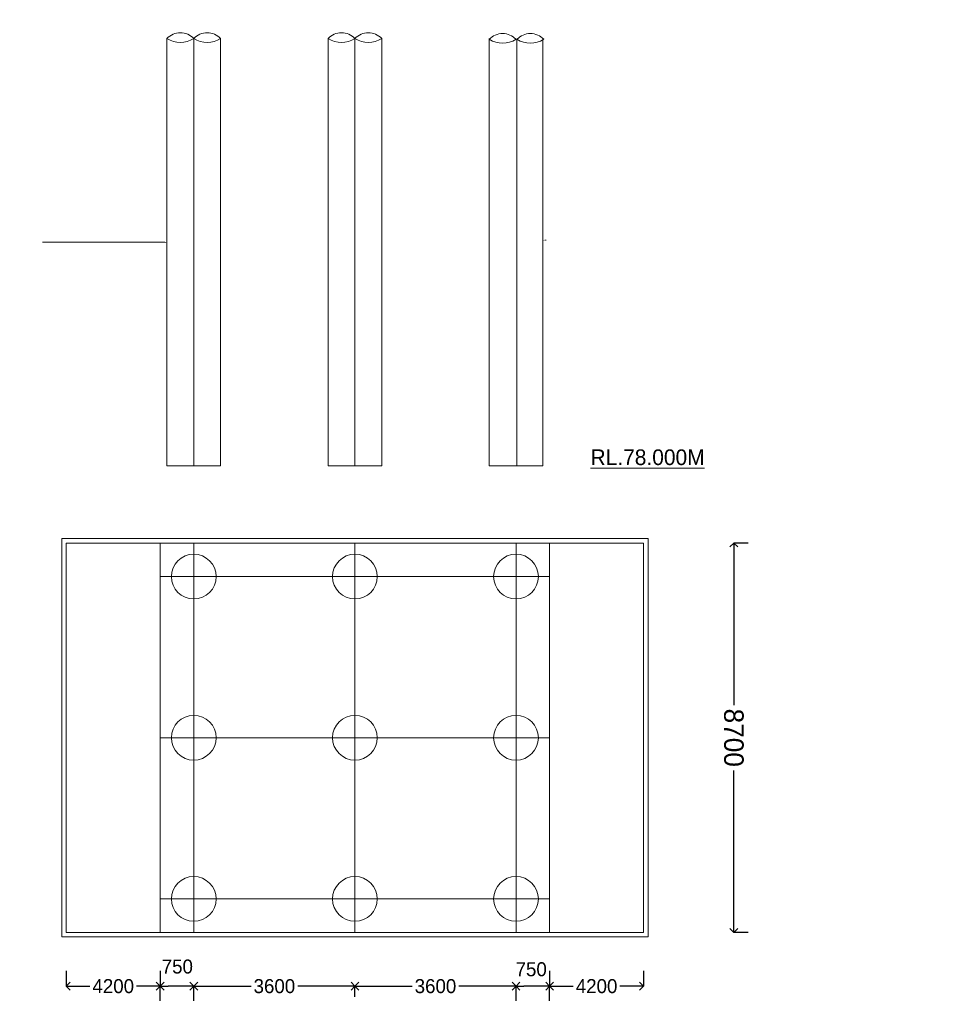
# Model space of a CAD drawing. Header units: millimetres. Extents: x -20950785 to 389010297, y -11535949 to 14056629.
# Tile 174 of 256: x 12066476 to 12107618, y -1294239 to -1250248. Entities that reach past the tile are written whole.
import ezdxf

# ---------------------------------------------------------------- set-up
doc = ezdxf.new("R2010")
doc.units = ezdxf.units.MM
doc.header["$LTSCALE"] = 60
doc.header["$MEASUREMENT"] = 0
doc.linetypes.add('DASHED2', pattern=[9.525, 6.35, -3.175])
doc.layers.add('TEXT', color=7, linetype='Continuous')
doc.dimstyles.get("Standard").update_dxf_attribs({"dimtxt": 400, "dimasz": 215, "dimexe": 0.18, "dimexo": 0.0625, "dimgap": 0.09, "dimtad": 0, "dimtih": 1, "dimtoh": 1, "dimdec": 0, "dimzin": 4, "dimdsep": 46, "dimtxsty": 'Standard', "dimblk": 'OPEN90', "dimcen": 0, "dimadec": 0, "dimazin": 1, "dimtfac": 1, "dimtdec": 0, "dimtix": 1, "dimtofl": 0, "dimtmove": 0, "dimatfit": 3, "dimldrblk": 'OPEN30', "dimfxl": 1, "dimtolj": 1, "dimtzin": 0, "dimarcsym": 0})

# ---------------------------------------------------------------- blocks, each defined once
blk = doc.blocks.new('_Open90')
at = {"color": 0, "linetype": 'ByBlock', "lineweight": -2}
for p, q in [((0, 0), (-1, 0)), ((-0.5, 0.5), (0, 0)), ((0, 0), (-0.5, -0.5))]:
    blk.add_line(p, q, dxfattribs=at)
blk = doc.blocks.new('*D711')
at = {"color": 0, "linetype": 'Continuous', "lineweight": -2, "ltscale": 20, "transparency": 16777216}
for p, q in [((12099037, -1273630), (12098387, -1273630)), ((12098387, -1273980), (12098387, -1280871)), ((12098387, -1290680), (12098387, -1283788)), ((12099037, -1291030), (12098387, -1291030))]:
    blk.add_line(p, q, dxfattribs=at)
at = {"layer": 'Defpoints', "color": 0, "linetype": 'Continuous', "lineweight": 9, "ltscale": 20, "transparency": 16777216}
for p in [(12098387, -1273630), (12099037, -1273630), (12099037, -1291030)]:
    blk.add_point(p, dxfattribs=at)
at = {"color": 0, "linetype": 'Continuous', "lineweight": -2, "ltscale": 20, "transparency": 16777216, "xscale": 350, "yscale": 350, "zscale": 350}
for p, rotation in [((12098387, -1273630), 90), ((12098387, -1291030), 270)]:
    blk.add_blockref('_Open90', p, dxfattribs=dict(at, rotation=rotation))
at = {"color": 0, "linetype": 'Continuous', "lineweight": 9, "ltscale": 20, "transparency": 16777216, "insert": (12098387, -1282330), "char_height": 700, "attachment_point": 5, "rotation": 270}
blk.add_mtext('\\A1;{\\H1.25x;8700}', dxfattribs=at)
blk = doc.blocks.new('_Open30')
at = {"color": 0, "linetype": 'ByBlock', "lineweight": -2}
for p, q in [((-1, 0.27), (0, 0)), ((0, 0), (-1, -0.27)), ((0, 0), (-1, 0))]:
    blk.add_line(p, q, dxfattribs=at)
blk = doc.blocks.new('*D712')
at = {"color": 0, "linetype": 'Continuous', "lineweight": -2, "ltscale": 20, "transparency": 16777216}
for p, q in [((12081457, -1293909), (12081457, -1293430)), ((12081807, -1293431), (12084015, -1293431)), ((12088307, -1293431), (12086099, -1293431)), ((12088657, -1293909), (12088657, -1293430))]:
    blk.add_line(p, q, dxfattribs=at)
at = {"layer": 'Defpoints', "color": 0, "linetype": 'Continuous', "lineweight": 9, "ltscale": 20, "transparency": 16777216}
for p in [(12081457, -1293431), (12081457, -1293909), (12088657, -1293909)]:
    blk.add_point(p, dxfattribs=at)
at = {"color": 0, "linetype": 'Continuous', "lineweight": -2, "ltscale": 20, "transparency": 16777216, "xscale": 350, "yscale": 350, "zscale": 350, "rotation": 180}
blk.add_blockref('_Open90', (12081457, -1293431), dxfattribs=at)
at = {"color": 0, "linetype": 'Continuous', "lineweight": -2, "ltscale": 20, "transparency": 16777216, "xscale": 350, "yscale": 350, "zscale": 350}
blk.add_blockref('_Open90', (12088657, -1293431), dxfattribs=at)
at = {"color": 0, "linetype": 'Continuous', "lineweight": 9, "ltscale": 20, "transparency": 16777216, "insert": (12085057, -1293431), "char_height": 500, "attachment_point": 5}
blk.add_mtext('\\A1;{\\H1.25x;3600}', dxfattribs=at)
blk = doc.blocks.new('*D713')
at = {"color": 0, "linetype": 'Continuous', "lineweight": -2, "ltscale": 20, "transparency": 16777216}
for p, q in [((12074258, -1293909), (12074258, -1293430)), ((12074608, -1293431), (12076816, -1293431)), ((12081108, -1293431), (12078899, -1293431)), ((12081458, -1293909), (12081458, -1293430))]:
    blk.add_line(p, q, dxfattribs=at)
at = {"layer": 'Defpoints', "color": 0, "linetype": 'Continuous', "lineweight": 9, "ltscale": 20, "transparency": 16777216}
for p in [(12074258, -1293431), (12074258, -1293909), (12081458, -1293909)]:
    blk.add_point(p, dxfattribs=at)
at = {"color": 0, "linetype": 'Continuous', "lineweight": -2, "ltscale": 20, "transparency": 16777216, "xscale": 350, "yscale": 350, "zscale": 350, "rotation": 180}
blk.add_blockref('_Open90', (12074258, -1293431), dxfattribs=at)
at = {"color": 0, "linetype": 'Continuous', "lineweight": -2, "ltscale": 20, "transparency": 16777216, "xscale": 350, "yscale": 350, "zscale": 350}
blk.add_blockref('_Open90', (12081458, -1293431), dxfattribs=at)
at = {"color": 0, "linetype": 'Continuous', "lineweight": 9, "ltscale": 20, "transparency": 16777216, "insert": (12077858, -1293431), "char_height": 500, "attachment_point": 5}
blk.add_mtext('\\A1;{\\H1.25x;3600}', dxfattribs=at)
blk = doc.blocks.new('*D714')
at = {"color": 0, "linetype": 'Continuous', "lineweight": -2, "ltscale": 20, "transparency": 16777216}
for p, q in [((12072757, -1294081), (12072757, -1293430)), ((12073907, -1293431), (12073107, -1293431)), ((12074257, -1294081), (12074257, -1293430))]:
    blk.add_line(p, q, dxfattribs=at)
at = {"layer": 'Defpoints', "color": 0, "linetype": 'Continuous', "lineweight": 9, "ltscale": 20, "transparency": 16777216}
for p in [(12072757, -1293431), (12072757, -1294081), (12074257, -1294081)]:
    blk.add_point(p, dxfattribs=at)
at = {"color": 0, "linetype": 'Continuous', "lineweight": -2, "ltscale": 20, "transparency": 16777216, "xscale": 350, "yscale": 350, "zscale": 350, "rotation": 180}
blk.add_blockref('_Open90', (12072757, -1293431), dxfattribs=at)
at = {"color": 0, "linetype": 'Continuous', "lineweight": -2, "ltscale": 20, "transparency": 16777216, "xscale": 350, "yscale": 350, "zscale": 350}
blk.add_blockref('_Open90', (12074257, -1293431), dxfattribs=at)
at = {"color": 0, "linetype": 'Continuous', "lineweight": 9, "ltscale": 20, "transparency": 16777216, "insert": (12073520, -1292555), "char_height": 500, "attachment_point": 5}
blk.add_mtext('\\A1;{\\H1.25x;750}', dxfattribs=at)
blk = doc.blocks.new('*D715')
at = {"color": 0, "linetype": 'Continuous', "lineweight": -2, "ltscale": 20, "transparency": 16777216}
for p, q in [((12088657, -1294081), (12088657, -1293430)), ((12089807, -1293431), (12089007, -1293431)), ((12090157, -1294081), (12090157, -1293430))]:
    blk.add_line(p, q, dxfattribs=at)
at = {"layer": 'Defpoints', "color": 0, "linetype": 'Continuous', "lineweight": 9, "ltscale": 20, "transparency": 16777216}
for p in [(12088657, -1293431), (12088657, -1294081), (12090157, -1294081)]:
    blk.add_point(p, dxfattribs=at)
at = {"color": 0, "linetype": 'Continuous', "lineweight": -2, "ltscale": 20, "transparency": 16777216, "xscale": 350, "yscale": 350, "zscale": 350, "rotation": 180}
blk.add_blockref('_Open90', (12088657, -1293431), dxfattribs=at)
at = {"color": 0, "linetype": 'Continuous', "lineweight": -2, "ltscale": 20, "transparency": 16777216, "xscale": 350, "yscale": 350, "zscale": 350}
blk.add_blockref('_Open90', (12090157, -1293431), dxfattribs=at)
at = {"color": 0, "linetype": 'Continuous', "lineweight": 9, "ltscale": 20, "transparency": 16777216, "insert": (12089334, -1292677), "char_height": 500, "attachment_point": 5}
blk.add_mtext('\\A1;{\\H1.25x;750}', dxfattribs=at)
blk = doc.blocks.new('*D753')
at = {"color": 0, "linetype": 'Continuous', "lineweight": -2, "ltscale": 20, "transparency": 16777216}
for p, q in [((12068557, -1292749), (12068557, -1293431)), ((12072757, -1292749), (12072757, -1293431)), ((12068907, -1293431), (12069615, -1293431)), ((12072407, -1293431), (12071699, -1293431))]:
    blk.add_line(p, q, dxfattribs=at)
at = {"layer": 'Defpoints', "color": 0, "linetype": 'Continuous', "lineweight": 9, "ltscale": 20, "transparency": 16777216}
for p in [(12068557, -1292749), (12072757, -1292749), (12072757, -1293431)]:
    blk.add_point(p, dxfattribs=at)
at = {"color": 0, "linetype": 'Continuous', "lineweight": -2, "ltscale": 20, "transparency": 16777216, "xscale": 350, "yscale": 350, "zscale": 350, "rotation": 180}
blk.add_blockref('_Open90', (12068557, -1293431), dxfattribs=at)
at = {"color": 0, "linetype": 'Continuous', "lineweight": -2, "ltscale": 20, "transparency": 16777216, "xscale": 350, "yscale": 350, "zscale": 350}
blk.add_blockref('_Open90', (12072757, -1293431), dxfattribs=at)
at = {"color": 0, "linetype": 'Continuous', "lineweight": 9, "ltscale": 20, "transparency": 16777216, "insert": (12070657, -1293431), "char_height": 500, "attachment_point": 5}
blk.add_mtext('\\A1;{\\H1.25x;4200}', dxfattribs=at)
blk = doc.blocks.new('*D754')
at = {"color": 0, "linetype": 'Continuous', "lineweight": -2, "ltscale": 20, "transparency": 16777216}
for p, q in [((12090157, -1292749), (12090157, -1293431)), ((12094357, -1292749), (12094357, -1293431)), ((12090507, -1293431), (12091215, -1293431)), ((12094007, -1293431), (12093299, -1293431))]:
    blk.add_line(p, q, dxfattribs=at)
at = {"layer": 'Defpoints', "color": 0, "linetype": 'Continuous', "lineweight": 9, "ltscale": 20, "transparency": 16777216}
for p in [(12090157, -1292749), (12094357, -1292749), (12094357, -1293431)]:
    blk.add_point(p, dxfattribs=at)
at = {"color": 0, "linetype": 'Continuous', "lineweight": -2, "ltscale": 20, "transparency": 16777216, "xscale": 350, "yscale": 350, "zscale": 350, "rotation": 180}
blk.add_blockref('_Open90', (12090157, -1293431), dxfattribs=at)
at = {"color": 0, "linetype": 'Continuous', "lineweight": -2, "ltscale": 20, "transparency": 16777216, "xscale": 350, "yscale": 350, "zscale": 350}
blk.add_blockref('_Open90', (12094357, -1293431), dxfattribs=at)
at = {"color": 0, "linetype": 'Continuous', "lineweight": 9, "ltscale": 20, "transparency": 16777216, "insert": (12092257, -1293431), "char_height": 500, "attachment_point": 5}
blk.add_mtext('\\A1;{\\H1.25x;4200}', dxfattribs=at)

msp = doc.modelspace()

# ---------------------------------------------------------------- hatches: boundary and pattern name
at = {"lineweight": 9, "ltscale": 20}
h = msp.add_hatch(dxfattribs=at)
h.set_pattern_fill('AR-CONC', color=256, scale=100)
h.set_pattern_definition([(50, (10157580.54, -1292098.4), (717.26018, -62.75213), [75, -825]), (355, (10157580.54, -1292098.4), (-138.75133, 752.19213), [60, -660]), (100.451444, (10157640.3, -1292103.65), (578.50885, 689.44), [63.7402, -701.1421]), (46.1842, (10157580.5, -1291898.4), (1067.24133, -165.51928), [112.5, -1237.5]), (96.635635, (10157669.5, -1291912.2), (934.66195, 974.1186), [95.61034, -1051.71376]), (351.184164, (10157580.5, -1291898.4), (934.66195, 974.1186), [90, -990]), (21, (10157680.54, -1291948.4), (596.90705, -402.61889), [75, -825]), (326, (10157680.54, -1291948.4), (243.31533, 725.15005), [60, -660]), (71.451445, (10157730.3, -1291982), (840.22238, 322.53115), [63.7402, -701.1421]), (37.5, (10157580.54, -1292098.43), (12.159855, 332.893854), [0, -652, 0, -670, 0, -662.5]), (7.5, (10157580.54, -1292098.43), (263.06954, 394.41171), [0, -382, 0, -637, 0, -252.5]), (327.5, (10157357.54, -1292098.43), (533.822436, -22.554872), [0, -250, 0, -780, 0, -1035]), (317.5, (10157257.54, -1292098.43), (583.18617, 100.10498), [0, -325, 0, -518, 0, -735])])
h.paths.add_polyline_path([(12012664.11, -1307965.78), (12010664.11, -1307965.78), (12010664.11, -1316215.78), (12012664.11, -1316215.78)])
h.paths.add_polyline_path([(12012685.05, -1328546.28), (12017314.17, -1328546.28), (12017314.17, -1327765.05), (12012685.05, -1327765.05)], flags=9)
h.paths.add_polyline_path([(12012685.05, -1324046.28), (12017314.17, -1324046.28), (12017314.17, -1323265.05), (12012685.05, -1323265.05)], flags=9)
h.paths.add_polyline_path([(12012684.55, -1316297.79), (12017314.67, -1316297.79), (12017314.67, -1315513.54), (12012684.55, -1315513.54)], flags=9)
h.paths.add_polyline_path([(12012684.55, -1308047.79), (12017314.67, -1308047.79), (12017314.67, -1307263.54), (12012684.55, -1307263.54)], flags=9)
h.paths.add_polyline_path([(12012685.05, -1298546.28), (12017314.17, -1298546.28), (12017314.17, -1297765.05), (12012685.05, -1297765.05)], flags=9)
h.paths.add_polyline_path([(12021595.04, -1326379.21), (12026206.02, -1326379.21), (12026206.02, -1324451.02), (12021595.04, -1324451.02)], flags=9)
h.paths.add_polyline_path([(12021815.09, -1303721.44), (12024063.08, -1303721.44), (12024063.08, -1302635.64), (12021815.09, -1302635.64)], flags=9)
h.paths.add_polyline_path([(12007512.65, -1333674.74), (12022051.16, -1333674.74), (12022051.16, -1331593.07), (12007512.65, -1331593.07)], flags=9)
h.paths.add_polyline_path([(12021451.29, -1321132.75), (12026084.44, -1321132.75), (12026084.44, -1318360.81), (12021451.29, -1318360.81)], flags=9)
h.paths.add_polyline_path([(12021120.07, -1312441.88), (12025775.71, -1312441.88), (12025775.71, -1311356.09), (12021120.07, -1311356.09)], flags=9)
h.paths.add_polyline_path([(12121606.44, -1257324.85), (12132415.1, -1257324.85), (12132415.1, -1255010.01), (12121606.44, -1255010.01)], flags=9)
h.paths.add_polyline_path([(12091026.86, -1162364.71), (12096279.18, -1162364.71), (12096279.18, -1161061.75), (12091026.86, -1161061.75)], flags=9)
h.paths.add_polyline_path([(12091110.75, -1160567.45), (12096363.07, -1160567.45), (12096363.07, -1159264.5), (12091110.75, -1159264.5)], flags=9)
h.paths.add_polyline_path([(12110126.39, -1161458.9), (12115668.83, -1161458.9), (12115668.83, -1160155.95), (12110126.39, -1160155.95)], flags=9)
h.paths.add_polyline_path([(12110049.65, -1159583.58), (12115592.09, -1159583.58), (12115592.09, -1158280.63), (12110049.65, -1158280.63)], flags=9)
h.paths.add_polyline_path([(12071754.67, -1161458.9), (12077297.11, -1161458.9), (12077297.11, -1160155.95), (12071754.67, -1160155.95)], flags=9)
h.paths.add_polyline_path([(12071677.93, -1159583.58), (12077220.38, -1159583.58), (12077220.38, -1158280.63), (12071677.93, -1158280.63)], flags=9)
h.paths.add_polyline_path([(12177761.12, -1321079.52), (12274462.86, -1321079.52), (12274462.86, -1312589.55), (12177761.12, -1312589.55)], flags=9)
h.paths.add_polyline_path([(12259631.47, -1340513.66), (12268765.79, -1340513.66), (12268765.79, -1336170.48), (12259631.47, -1336170.48)], flags=9)
h.paths.add_polyline_path([(12201787.25, -1331852.54), (12288569.01, -1331852.54), (12288569.01, -1324631.23), (12201787.25, -1324631.23)], flags=9)
h.paths.add_polyline_path([(12176514.25, -1340714.29), (12196585.06, -1340714.29), (12196585.06, -1336436.83), (12176514.25, -1336436.83)], flags=9)
h.paths.add_polyline_path([(12270336.56, -1311637), (12275805.47, -1311637), (12275805.47, -1308087.78), (12270336.56, -1308087.78)], flags=9)
h.paths.add_polyline_path([(12258559.43, -1346520.56), (12271232.84, -1346520.56), (12271232.84, -1342243.1), (12258559.43, -1342243.1)], flags=9)
h.paths.add_polyline_path([(12238216.72, -1311714.69), (12243277.95, -1311714.69), (12243277.95, -1308165.47), (12238216.72, -1308165.47)], flags=9)
h.paths.add_polyline_path([(12214593.55, -1311953.24), (12219926.97, -1311953.24), (12219926.97, -1308404.03), (12214593.55, -1308404.03)], flags=9)
h.paths.add_polyline_path([(12225295.53, -1340370.32), (12238054.2, -1340370.32), (12238054.2, -1336092.87), (12225295.53, -1336092.87)], flags=9)
h.paths.add_polyline_path([(12189833.66, -1311876.12), (12197554.4, -1311876.12), (12197554.4, -1308326.91), (12189833.66, -1308326.91)], flags=9)
h.paths.add_polyline_path([(12180394.43, -1328704.29), (12195206.57, -1328704.29), (12195206.57, -1324426.84), (12180394.43, -1324426.84)], flags=9)
h.paths.add_polyline_path([(12225057.41, -1346457.64), (12242003.94, -1346457.64), (12242003.94, -1342180.19), (12225057.41, -1342180.19)], flags=9)
h.paths.add_polyline_path([(12209328.47, -1289576.73), (12285374.25, -1289576.73), (12285374.25, -1163984.39), (12209328.47, -1163984.39)], flags=9)
h.paths.add_polyline_path([(12157432.7, -1251624.24), (12162685.02, -1251624.24), (12162685.02, -1250321.28), (12157432.7, -1250321.28)], flags=9)
h.paths.add_polyline_path([(12057183.35, -1237267.73), (12062725.8, -1237267.73), (12062725.8, -1235964.78), (12057183.35, -1235964.78)], flags=9)
h.paths.add_polyline_path([(12054834.37, -1261172.86), (12066191.05, -1261172.86), (12066191.05, -1258857.42), (12054834.37, -1258857.42)], flags=9)
h.paths.add_polyline_path([(12053486.18, -1270637.91), (12059613.88, -1270637.91), (12059613.88, -1269117.8), (12053486.18, -1269117.8)], flags=9)
h.paths.add_polyline_path([(12128205.24, -1259779.83), (12140029.76, -1259779.83), (12140029.76, -1257464.58), (12128205.24, -1257464.58)], flags=9)
h.paths.add_polyline_path([(12096956.73, -1224556.35), (12103696.52, -1224556.35), (12103696.52, -1223036.24), (12096956.73, -1223036.24)], flags=9)
h.paths.add_polyline_path([(12096956.73, -1226394.76), (12103084.43, -1226394.76), (12103084.43, -1224874.64), (12096956.73, -1224874.64)], flags=9)
h.paths.add_polyline_path([(12096956.73, -1227479.94), (12103084.43, -1227479.94), (12103084.43, -1225959.83), (12096956.73, -1225959.83)], flags=9)
h.paths.add_polyline_path([(12096879.65, -1228507.06), (12103007.35, -1228507.06), (12103007.35, -1226986.95), (12096879.65, -1226986.95)], flags=9)
h.paths.add_polyline_path([(12096879.65, -1234227.5), (12103007.35, -1234227.5), (12103007.35, -1232707.39), (12096879.65, -1232707.39)], flags=9)
h.paths.add_polyline_path([(12096899.42, -1237238.61), (12103027.12, -1237238.61), (12103027.12, -1235718.5), (12096899.42, -1235718.5)], flags=9)
h.paths.add_polyline_path([(12122066.07, -1236372.5), (12127318.39, -1236372.5), (12127318.39, -1235069.54), (12122066.07, -1235069.54)], flags=9)
h.paths.add_polyline_path([(12122066.07, -1235553.24), (12127318.39, -1235553.24), (12127318.39, -1234250.28), (12122066.07, -1234250.28)], flags=9)
h.paths.add_polyline_path([(12166315.03, -1235506.73), (12171567.34, -1235506.73), (12171567.34, -1234203.77), (12166315.03, -1234203.77)], flags=9)
h.paths.add_polyline_path([(12157432.7, -1248519.22), (12162685.02, -1248519.22), (12162685.02, -1247216.26), (12157432.7, -1247216.26)], flags=9)
h.paths.add_polyline_path([(12166298.29, -1228169.36), (12176137.44, -1228169.36), (12176137.44, -1226866.4), (12166298.29, -1226866.4)], flags=9)
h.paths.add_polyline_path([(12096916, -1223470.6), (12106755.15, -1223470.6), (12106755.15, -1222167.64), (12096916, -1222167.64)], flags=9)
h.paths.add_polyline_path([(12091816.82, -1229827.45), (12093415.88, -1229827.45), (12093415.88, -1228958.82), (12091816.82, -1228958.82)], flags=9)
h.paths.add_polyline_path([(12069616.82, -1229828.8), (12071215.88, -1229828.8), (12071215.88, -1228960.16), (12069616.82, -1228960.16)], flags=9)
h.paths.add_polyline_path([(12086932.73, -1229822.46), (12088531.79, -1229822.46), (12088531.79, -1228953.82), (12086932.73, -1228953.82)], flags=9)
h.paths.add_polyline_path([(12080732.73, -1229805.95), (12082331.79, -1229805.95), (12082331.79, -1228937.32), (12080732.73, -1228937.32)], flags=9)
h.paths.add_polyline_path([(12074731.76, -1229822.46), (12076330.82, -1229822.46), (12076330.82, -1228953.82), (12074731.76, -1228953.82)], flags=9)
h.paths.add_polyline_path([(12075690.97, -1223088.02), (12089152.62, -1223088.02), (12089152.62, -1221885.07), (12075690.97, -1221885.07)], flags=9)
h.paths.add_polyline_path([(12035390.86, -1223095.42), (12046692.24, -1223095.42), (12046692.24, -1222009.62), (12035390.86, -1222009.62)], flags=9)
h.paths.add_polyline_path([(12057156.8, -1228594.34), (12062409.11, -1228594.34), (12062409.11, -1227291.38), (12057156.8, -1227291.38)], flags=9)
h.paths.add_polyline_path([(12057156.8, -1227795.95), (12062409.11, -1227795.95), (12062409.11, -1226492.99), (12057156.8, -1226492.99)], flags=9)
h.paths.add_polyline_path([(12057156.8, -1226794.34), (12062409.11, -1226794.34), (12062409.11, -1225491.38), (12057156.8, -1225491.38)], flags=9)
h.paths.add_polyline_path([(12057156.8, -1224745.11), (12062933.76, -1224745.11), (12062933.76, -1223442.16), (12057156.8, -1223442.16)], flags=9)
h.paths.add_polyline_path([(12057183.35, -1234267.73), (12062725.8, -1234267.73), (12062725.8, -1232964.78), (12057183.35, -1232964.78)], flags=9)
h.paths.add_polyline_path([(12021984.97, -1257219.89), (12023546.59, -1257219.89), (12023546.59, -1256134.1), (12021984.97, -1256134.1)], flags=9)
h.paths.add_polyline_path([(12020199.47, -1257194.97), (12021761.08, -1257194.97), (12021761.08, -1256109.17), (12020199.47, -1256109.17)], flags=9)
h.paths.add_polyline_path([(12016105.02, -1285392.48), (12017978.97, -1285392.48), (12017978.97, -1284089.53), (12016105.02, -1284089.53)], flags=9)
h.paths.add_polyline_path([(12010542.3, -1285342.34), (12012416.24, -1285342.34), (12012416.24, -1284039.39), (12010542.3, -1284039.39)], flags=9)
h.paths.add_polyline_path([(12004874.68, -1285404.48), (12006748.62, -1285404.48), (12006748.62, -1284101.53), (12004874.68, -1284101.53)], flags=9)
h.paths.add_polyline_path([(12121996.12, -1227954.8), (12130193.64, -1227954.8), (12130193.64, -1225639.76), (12121996.12, -1225639.76)], flags=9)
h.paths.add_polyline_path([(12127774.78, -1253229.93), (12138492.38, -1253229.93), (12138492.38, -1252292.46), (12127774.78, -1252292.46)], flags=9)
h.paths.add_polyline_path([(12129917.44, -1252439.87), (12135485.47, -1252439.87), (12135485.47, -1251503), (12129917.44, -1251503)], flags=9)
h.paths.add_polyline_path([(12094085.6, -1243885.45), (12104894.26, -1243885.45), (12104894.26, -1241570.61), (12094085.6, -1241570.61)], flags=9)
h.paths.add_polyline_path([(12131050.28, -1268755.33), (12137573.52, -1268755.33), (12137573.52, -1267817.86), (12131050.28, -1267817.86)], flags=9)
h.paths.add_polyline_path([(12091717.16, -1270537.91), (12097844.86, -1270537.91), (12097844.86, -1269017.8), (12091717.16, -1269017.8)], flags=9)
h.paths.add_polyline_path([(12122072.59, -1273763.16), (12128214.87, -1273763.16), (12128214.87, -1272669.44), (12122072.59, -1272669.44)], flags=9)
h.paths.add_polyline_path([(12158378, -1273555.44), (12163630.32, -1273555.44), (12163630.32, -1272252.49), (12158378, -1272252.49)], flags=9)
h.paths.add_polyline_path([(12146911.17, -1294356.56), (12157562.43, -1294356.56), (12157562.43, -1292076.39), (12146911.17, -1292076.39)], flags=9)
h.paths.add_polyline_path([(12110894.79, -1294436.32), (12121546.05, -1294436.32), (12121546.05, -1292156.15), (12110894.79, -1292156.15)], flags=9)
h.paths.add_polyline_path([(12008137.99, -1290427.44), (12021957.65, -1290427.44), (12021957.65, -1288364.43), (12008137.99, -1288364.43)], flags=9)
h.paths.add_polyline_path([(12073788, -1300939.43), (12089062.36, -1300939.43), (12089062.36, -1298659.25), (12073788, -1298659.25)], flags=9)
h.paths.add_polyline_path([(12166315.03, -1229112.94), (12172091.99, -1229112.94), (12172091.99, -1227809.98), (12166315.03, -1227809.98)], flags=9)
h.paths.add_polyline_path([(12166315.03, -1236456.78), (12171567.34, -1236456.78), (12171567.34, -1235153.83), (12166315.03, -1235153.83)], flags=9)
h.paths.add_polyline_path([(12166315.03, -1233455.78), (12171567.34, -1233455.78), (12171567.34, -1232152.83), (12166315.03, -1232152.83)], flags=9)
h.paths.add_polyline_path([(12166315.03, -1232054.17), (12171567.34, -1232054.17), (12171567.34, -1230751.22), (12166315.03, -1230751.22)], flags=9)
h.paths.add_polyline_path([(12166315.03, -1231054.17), (12171567.34, -1231054.17), (12171567.34, -1229751.22), (12166315.03, -1229751.22)], flags=9)
h.paths.add_polyline_path([(12121258.71, -1251667.62), (12126523.52, -1251667.62), (12126523.52, -1250730.15), (12121258.71, -1250730.15)], flags=9)
h.paths.add_polyline_path([(12121368.34, -1248736.57), (12126620.65, -1248736.57), (12126620.65, -1247433.61), (12121368.34, -1247433.61)], flags=9)
h.paths.add_polyline_path([(12122066.07, -1233069.52), (12127318.39, -1233069.52), (12127318.39, -1231766.56), (12122066.07, -1231766.56)], flags=9)
h.paths.add_polyline_path([(12122066.07, -1231081.33), (12127318.39, -1231081.33), (12127318.39, -1229778.38), (12122066.07, -1229778.38)], flags=9)
h.paths.add_polyline_path([(12122066.07, -1230081.33), (12127318.39, -1230081.33), (12127318.39, -1228778.38), (12122066.07, -1228778.38)], flags=9)
h.paths.add_polyline_path([(12143043.02, -1227365.28), (12150066.73, -1227365.28), (12150066.73, -1226062.32), (12143043.02, -1226062.32)], flags=9)
h.paths.add_polyline_path([(12152130.23, -1227299.57), (12160081.54, -1227299.57), (12160081.54, -1225996.62), (12152130.23, -1225996.62)], flags=9)
h.paths.add_polyline_path([(12148559.5, -1228893.72), (12151110.51, -1228960.49), (12151138.92, -1227875.06), (12148587.91, -1227808.29)], flags=9)
h.paths.add_polyline_path([(12153025.69, -1228837.54), (12162660.57, -1229089.71), (12162688.97, -1228004.29), (12153054.09, -1227752.11)], flags=9)
h.paths.add_polyline_path([(12044000.33, -1224405.69), (12044001.16, -1224405.69), (12044001.16, -1224405.26), (12044000.33, -1224405.26)], flags=9)
h.paths.add_polyline_path([(12138826.58, -1146872.8), (12150027.89, -1146872.8), (12150027.89, -1144266.81), (12138826.58, -1144266.81)], flags=9)
h.paths.add_polyline_path([(12028445.87, -1147131.73), (12045102.57, -1147131.73), (12045102.57, -1144525.73), (12028445.87, -1144525.73)], flags=9)
h.paths.add_polyline_path([(12092007.15, -1157766.24), (12100029.41, -1157766.24), (12100029.41, -1156246.13), (12092007.15, -1156246.13)], flags=9)
h.paths.add_polyline_path([(12087324.75, -1156707.19), (12096304.16, -1156707.19), (12096304.16, -1155187.08), (12087324.75, -1155187.08)], flags=9)
h.paths.add_polyline_path([(12084617.66, -1154204.9), (12107890.66, -1154204.9), (12107890.66, -1152033.31), (12084617.66, -1152033.31)], flags=9)
h.paths.add_polyline_path([(12178165.5, -1194209.77), (12198480.39, -1194209.77), (12198480.39, -1191007), (12178165.5, -1191007)], flags=9)
h.paths.add_polyline_path([(12182449.75, -1211994.19), (12194764.99, -1211994.19), (12194764.99, -1206291.41), (12182449.75, -1206291.41)], flags=9)
h.paths.add_polyline_path([(12182353.33, -1201405.96), (12195097.92, -1201405.96), (12195097.92, -1198203.18), (12182353.33, -1198203.18)], flags=9)
h.paths.add_polyline_path([(12118277.4, -1191204.38), (12121487.04, -1191204.38), (12121487.04, -1187946.99), (12118277.4, -1187946.99)], flags=9)
h.paths.add_polyline_path([(12124995.62, -1186267.37), (12131123.33, -1186267.37), (12131123.33, -1184747.26), (12124995.62, -1184747.26)], flags=9)
h.paths.add_polyline_path([(12065587.4, -1191204.38), (12068797.04, -1191204.38), (12068797.04, -1187946.99), (12065587.4, -1187946.99)], flags=9)
h.paths.add_polyline_path([(12071929.81, -1186304.64), (12078057.51, -1186304.64), (12078057.51, -1184784.52), (12071929.81, -1184784.52)], flags=9)
h.paths.add_polyline_path([(12103444.68, -1187386.49), (12109572.38, -1187386.49), (12109572.38, -1185866.37), (12103444.68, -1185866.37)], flags=9)
h.paths.add_polyline_path([(12099738.43, -1192460.83), (12102631.85, -1192460.83), (12102631.85, -1189353.44), (12099738.43, -1189353.44)], flags=9)
h.paths.add_polyline_path([(12088444.68, -1187386.49), (12094572.38, -1187386.49), (12094572.38, -1185866.37), (12088444.68, -1185866.37)], flags=9)
h.paths.add_polyline_path([(12084738.43, -1192460.83), (12087631.85, -1192460.83), (12087631.85, -1189353.44), (12084738.43, -1189353.44)], flags=9)
h.paths.add_polyline_path([(12117719.79, -1203262.12), (12117719.79, -1196421.27), (12114517.01, -1196421.27), (12114517.01, -1203262.12)], flags=9)
h.paths.add_polyline_path([(12117719.79, -1212731.65), (12117719.79, -1206998.24), (12114517.01, -1206998.24), (12114517.01, -1212731.65)], flags=9)
h.paths.add_polyline_path([(12102719.79, -1203262.12), (12102719.79, -1196421.27), (12099517.01, -1196421.27), (12099517.01, -1203262.12)], flags=9)
h.paths.add_polyline_path([(12102719.79, -1212705.7), (12102719.79, -1206972.28), (12099517.01, -1206972.28), (12099517.01, -1212705.7)], flags=9)
h.paths.add_polyline_path([(12087719.79, -1203262.12), (12087719.79, -1196421.27), (12084517.01, -1196421.27), (12084517.01, -1203262.12)], flags=9)
h.paths.add_polyline_path([(12087719.79, -1212717.6), (12087719.79, -1206984.18), (12084517.01, -1206984.18), (12084517.01, -1212717.6)], flags=9)
h.paths.add_polyline_path([(12072719.79, -1203262.12), (12072719.79, -1196421.27), (12069517.01, -1196421.27), (12069517.01, -1203262.12)], flags=9)
h.paths.add_polyline_path([(12072719.79, -1212681.91), (12072719.79, -1206948.49), (12069517.01, -1206948.49), (12069517.01, -1212681.91)], flags=9)
h.paths.add_polyline_path([(12170219.79, -1203262.12), (12170219.79, -1196421.27), (12167017.01, -1196421.27), (12167017.01, -1203262.12)], flags=9)
h.paths.add_polyline_path([(12170219.79, -1213348.09), (12170219.79, -1206507.25), (12167017.01, -1206507.25), (12167017.01, -1213348.09)], flags=9)
h.paths.add_polyline_path([(12160219.79, -1203228.59), (12160219.79, -1196387.75), (12157017.01, -1196387.75), (12157017.01, -1203228.59)], flags=9)
h.paths.add_polyline_path([(12160219.79, -1213348.09), (12160219.79, -1206507.25), (12157017.01, -1206507.25), (12157017.01, -1213348.09)], flags=9)
h.paths.add_polyline_path([(11998165.5, -1194209.77), (12018480.39, -1194209.77), (12018480.39, -1191007), (11998165.5, -1191007)], flags=9)
h.paths.add_polyline_path([(12002449.75, -1211994.19), (12014764.99, -1211994.19), (12014764.99, -1206291.41), (12002449.75, -1206291.41)], flags=9)
h.paths.add_polyline_path([(12002353.33, -1201405.96), (12015097.92, -1201405.96), (12015097.92, -1198203.18), (12002353.33, -1198203.18)], flags=9)
h.paths.add_polyline_path([(12150219.79, -1203262.12), (12150219.79, -1196421.27), (12147017.01, -1196421.27), (12147017.01, -1203262.12)], flags=9)
h.paths.add_polyline_path([(12150219.79, -1213348.09), (12150219.79, -1206507.25), (12147017.01, -1206507.25), (12147017.01, -1213348.09)], flags=9)
h.paths.add_polyline_path([(12140219.79, -1203262.12), (12140219.79, -1196421.27), (12137017.01, -1196421.27), (12137017.01, -1203262.12)], flags=9)
h.paths.add_polyline_path([(12140219.79, -1213348.09), (12140219.79, -1206507.25), (12137017.01, -1206507.25), (12137017.01, -1213348.09)], flags=9)
h.paths.add_polyline_path([(12130219.79, -1203262.12), (12130219.79, -1196421.27), (12127017.01, -1196421.27), (12127017.01, -1203262.12)], flags=9)
h.paths.add_polyline_path([(12130219.79, -1213348.09), (12130219.79, -1206507.25), (12127017.01, -1206507.25), (12127017.01, -1213348.09)], flags=9)
h.paths.add_polyline_path([(12120219.79, -1203262.12), (12120219.79, -1196421.27), (12117017.01, -1196421.27), (12117017.01, -1203262.12)], flags=9)
h.paths.add_polyline_path([(12120219.79, -1212708.4), (12120219.79, -1206974.99), (12117017.01, -1206974.99), (12117017.01, -1212708.4)], flags=9)
h.paths.add_polyline_path([(12110219.79, -1203262.12), (12110219.79, -1196421.27), (12107017.01, -1196421.27), (12107017.01, -1203262.12)], flags=9)
h.paths.add_polyline_path([(12110219.79, -1212731.65), (12110219.79, -1206998.24), (12107017.01, -1206998.24), (12107017.01, -1212731.65)], flags=9)
h.paths.add_polyline_path([(12100219.79, -1203262.12), (12100219.79, -1196421.27), (12097017.01, -1196421.27), (12097017.01, -1203262.12)], flags=9)
h.paths.add_polyline_path([(12100219.79, -1212705.7), (12100219.79, -1206972.28), (12097017.01, -1206972.28), (12097017.01, -1212705.7)], flags=9)
h.paths.add_polyline_path([(12090219.79, -1203262.12), (12090219.79, -1196421.27), (12087017.01, -1196421.27), (12087017.01, -1203262.12)], flags=9)
h.paths.add_polyline_path([(12090219.79, -1212712.19), (12090219.79, -1206978.77), (12087017.01, -1206978.77), (12087017.01, -1212712.19)], flags=9)
h.paths.add_polyline_path([(12080219.79, -1203262.12), (12080219.79, -1196421.27), (12077017.01, -1196421.27), (12077017.01, -1203262.12)], flags=9)
h.paths.add_polyline_path([(12080219.79, -1212717.6), (12080219.79, -1206984.18), (12077017.01, -1206984.18), (12077017.01, -1212717.6)], flags=9)
h.paths.add_polyline_path([(12070219.79, -1203262.12), (12070219.79, -1196421.27), (12067017.01, -1196421.27), (12067017.01, -1203262.12)], flags=9)
h.paths.add_polyline_path([(12070219.79, -1212681.91), (12070219.79, -1206948.49), (12067017.01, -1206948.49), (12067017.01, -1212681.91)], flags=9)
h.paths.add_polyline_path([(12060219.79, -1203262.12), (12060219.79, -1196421.27), (12057017.01, -1196421.27), (12057017.01, -1203262.12)], flags=9)
h.paths.add_polyline_path([(12060219.79, -1212709.48), (12060219.79, -1206976.07), (12057017.01, -1206976.07), (12057017.01, -1212709.48)], flags=9)
h.paths.add_polyline_path([(12050219.79, -1203262.12), (12050219.79, -1196421.27), (12047017.01, -1196421.27), (12047017.01, -1203262.12)], flags=9)
h.paths.add_polyline_path([(12050219.79, -1212688.4), (12050219.79, -1206954.98), (12047017.01, -1206954.98), (12047017.01, -1212688.4)], flags=9)
h.paths.add_polyline_path([(12040219.79, -1203262.12), (12040219.79, -1196421.27), (12037017.01, -1196421.27), (12037017.01, -1203262.12)], flags=9)
h.paths.add_polyline_path([(12040219.79, -1212794.38), (12040219.79, -1207060.96), (12037017.01, -1207060.96), (12037017.01, -1212794.38)], flags=9)
h.paths.add_polyline_path([(12030219.79, -1203262.12), (12030219.79, -1196421.27), (12027017.01, -1196421.27), (12027017.01, -1203262.12)], flags=9)
h.paths.add_polyline_path([(12030219.79, -1212704.62), (12030219.79, -1206971.2), (12027017.01, -1206971.2), (12027017.01, -1212704.62)], flags=9)

# ---------------------------------------------------------------- linework, layer by layer
at = {"color": 7, "linetype": 'Continuous', "lineweight": 9}
for p, q in [((12073056.77, -1270184.6), (12073056.77, -1251091.32)), ((12075456.77, -1270184.6), (12075456.77, -1251091.32)), ((12080256.77, -1270184.6), (12080256.77, -1251091.32)), ((12082656.77, -1270184.6), (12082656.77, -1251091.32)), ((12087456.77, -1270184.6), (12087456.77, -1251091.32)), ((12089856.77, -1270184.6), (12089856.77, -1251091.32)), ((12089856.77, -1260337.96), (12089856.77, -1259796.37)), ((12072930.8, -1260192.37), (12067495.23, -1260192.37)), ((12073056.77, -1270184.6), (12075456.77, -1270184.6)), ((12080256.77, -1270184.6), (12082656.77, -1270184.6)), ((12087456.77, -1270184.6), (12089856.77, -1270184.6)), ((12068556.77, -1273629.62), (12094356.77, -1273629.62)), ((12068556.77, -1291029.62), (12068556.77, -1273629.62)), ((12093456.77, -1273629.62), (12069456.77, -1273629.62)), ((12072756.77, -1291029.62), (12072756.77, -1273629.62)), ((12090156.77, -1291029.62), (12090156.77, -1273629.62)), ((12094356.77, -1273629.62), (12094356.77, -1291029.62)), ((12094356.77, -1291029.62), (12068556.77, -1291029.62))]:
    msp.add_line(p, q, dxfattribs=at)
at = {"color": 7, "linetype": 'DASHED2', "lineweight": 9, "ltscale": 1000}
for p, q in [((12068356.77, -1273429.62), (12094556.77, -1273429.62)), ((12068356.77, -1291229.62), (12068356.77, -1273429.62)), ((12094556.77, -1273429.62), (12094556.77, -1291229.62)), ((12094556.77, -1291229.62), (12068356.77, -1291229.62))]:
    msp.add_line(p, q, dxfattribs=at)
at = {"color": 7, "linetype": 'Continuous', "lineweight": 9}
for centre in [(12074256.77, -1275129.62), (12081456.77, -1275129.62), (12088656.77, -1275129.62), (12074256.77, -1282329.62), (12081456.77, -1282329.62), (12088656.77, -1282329.62), (12074256.77, -1289529.62), (12081456.77, -1289529.62), (12088656.77, -1289529.62)]:
    msp.add_circle(centre, 1000, dxfattribs=at)
for centre, radius, start, end in [((12073656.77, -1251656.71), 824.41, 43.298588, 136.701412), ((12073656.77, -1250141.53), 1123.43, 237.718709, 302.281291), ((12074856.77, -1251656.71), 824.41, 43.298588, 136.701412), ((12074856.77, -1250141.53), 1123.43, 237.718709, 302.281291), ((12080856.77, -1251656.71), 824.41, 43.298588, 136.701412), ((12080856.77, -1250141.53), 1123.43, 237.718709, 302.281291), ((12082056.77, -1251656.71), 824.41, 43.298588, 136.701412), ((12082056.77, -1250141.53), 1123.43, 237.718709, 302.281291), ((12088056.77, -1251690.38), 824.41, 43.298588, 136.701412), ((12089298.66, -1251690.38), 824.41, 43.298588, 136.701412), ((12088056.77, -1250175.21), 1123.43, 237.718709, 302.281291), ((12089298.66, -1250175.21), 1123.43, 237.718709, 302.281291)]:
    msp.add_arc(centre, radius, start, end, dxfattribs=at)
for points in [[(12072930.8, -1260167.37), (12072930.8, -1260217.37), (12073080.8, -1260192.37)], [(12090006.77, -1260071.37), (12090006.77, -1260121.37), (12089856.77, -1260096.37)]]:
    msp.add_solid(points, dxfattribs=at)
at = {"layer": 'TEXT', "color": 7, "linetype": 'Continuous', "lineweight": 9, "ltscale": 1000}
for p, q in [((12074256.77, -1270184.6), (12074256.77, -1251091.32)), ((12081456.77, -1270184.6), (12081456.77, -1251091.32)), ((12088698.66, -1251125), (12088698.66, -1270184.6)), ((12074256.77, -1291029.62), (12074256.77, -1273629.62)), ((12081456.77, -1291029.62), (12081456.77, -1273629.62)), ((12088656.77, -1291029.62), (12088656.77, -1273629.62)), ((12090156.77, -1275129.62), (12072756.77, -1275129.62)), ((12082656.77, -1275129.62), (12080256.77, -1275129.62)), ((12089856.77, -1275129.62), (12087456.77, -1275129.62)), ((12074256.77, -1283529.62), (12074256.77, -1281129.62)), ((12081456.77, -1283529.62), (12081456.77, -1281129.62)), ((12088656.77, -1283529.62), (12088656.77, -1281129.62)), ((12090156.77, -1282329.62), (12072756.77, -1282329.62)), ((12082656.77, -1282329.62), (12080256.77, -1282329.62)), ((12089856.77, -1282329.62), (12087456.77, -1282329.62)), ((12074256.77, -1290729.62), (12074256.77, -1288329.62)), ((12081456.77, -1290729.62), (12081456.77, -1288329.62)), ((12088656.77, -1290729.62), (12088656.77, -1288329.62)), ((12090156.77, -1289529.62), (12072756.77, -1289529.62)), ((12082656.77, -1289529.62), (12080256.77, -1289529.62)), ((12089856.77, -1289529.62), (12087456.77, -1289529.62))]:
    msp.add_line(p, q, dxfattribs=at)

# ---------------------------------------------------------------- texts
at = {"color": 7, "linetype": 'Continuous', "lineweight": 9, "insert": (12091986.18, -1269446.66), "char_height": 700, "width": 4803.1766, "attachment_point": 1}
msp.add_mtext('{\\LRL.78.000M}', dxfattribs=at)

# ---------------------------------------------------------------- dimensions: what is measured, and where the dimension line sits
at = {"color": 7, "linetype": 'Continuous', "lineweight": 9, "ltscale": 20}
dim = msp.add_linear_dim(base=(12098387.02, -1273629.62), p1=(12099037.32, -1291029.62), p2=(12099037.32, -1273629.62), angle=90, text='{\\H1.25x;8700}', dimstyle='Standard', override={"dimtxt": 700, "dimasz": 350}, dxfattribs=at)
dim.commit()
dim.dimension.update_dxf_attribs({"geometry": '*D711', "text_midpoint": (12098387.02, -1282329.62), "text_rotation": 270})
for base, p1, p2, picture, middle in [((12072756.77, -1293430.64), (12074256.77, -1294081.03), (12072756.77, -1294081.03), '*D714', (12073520.15, -1292555.36)), ((12088656.77, -1293430.64), (12090156.77, -1294081.03), (12088656.77, -1294081.03), '*D715', (12089334.42, -1292677.41))]:
    dim = msp.add_linear_dim(base=base, p1=p1, p2=p2, text='{\\H1.25x;750}', dimstyle='Standard', override={"dimtxt": 500, "dimasz": 350, "dimtmove": 2}, dxfattribs=at)
    dim.commit()
    dim.dimension.update_dxf_attribs({"geometry": picture, "text_midpoint": middle, "dimtype": 160})
for base, p1, p2, text, picture, middle in [((12072756.77, -1293430.64), (12068556.77, -1292749.02), (12072756.77, -1292749.02), '{\\H1.25x;<>}', '*D753', (12070656.77, -1293430.64)), ((12094356.77, -1293430.64), (12090156.77, -1292749.02), (12094356.77, -1292749.02), '{\\H1.25x;<>}', '*D754', (12092256.77, -1293430.64)), ((12074257.58, -1293430.51), (12081457.58, -1293908.65), (12074257.58, -1293908.65), '{\\H1.25x;3600}', '*D713', (12077857.58, -1293430.51)), ((12081456.77, -1293430.51), (12088656.77, -1293908.65), (12081456.77, -1293908.65), '{\\H1.25x;3600}', '*D712', (12085056.77, -1293430.51))]:
    dim = msp.add_linear_dim(base=base, p1=p1, p2=p2, text=text, dimstyle='Standard', override={"dimtxt": 500, "dimasz": 350}, dxfattribs=at)
    dim.commit()
    dim.dimension.update_dxf_attribs({"geometry": picture, "text_midpoint": middle})

doc.saveas('drawing.dxf')
